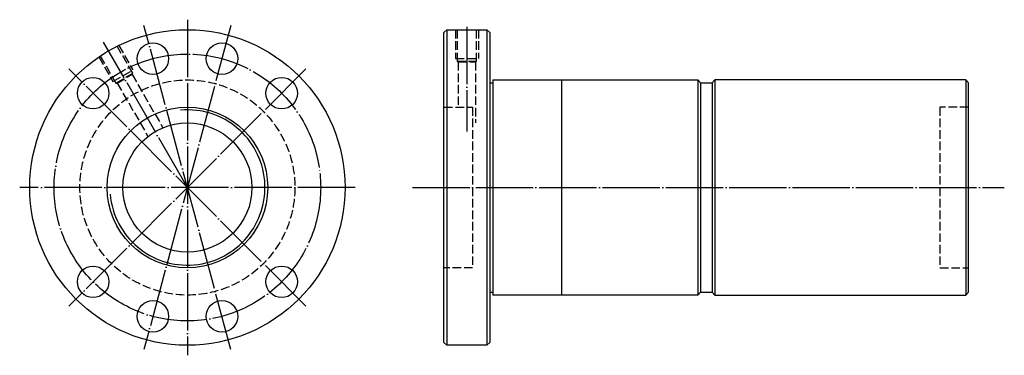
# Model space of a CAD drawing. Header units: millimetres. Extents: x -46 to 297, y 142 to 258.
import ezdxf

# ---------------------------------------------------------------- set-up
doc = ezdxf.new("R2010")
doc.units = ezdxf.units.MM
for name, pattern in [('CENTER', [22, 20, -1, 0, -1]), ('DASHED', [4, 3, -1]), ('THIN', [200000, 200000, 0])]:
    doc.linetypes.add(name, pattern=pattern)
doc.layers.add('NT', color=7, linetype='Continuous')

msp = doc.modelspace()

# ---------------------------------------------------------------- linework, layer by layer
at = {"layer": 'NT', "color": 3, "linetype": 'CENTER'}
for p, q in [((12.5, 258.5), (12.5, 141.5)), ((27.64, 256.51), (-2.64, 143.49)), ((27.64, 143.49), (-2.64, 256.51)), ((110, 256), (110, 219.5)), ((12.5, 200), (-16.75, 250.66)), ((53.87, 241.37), (-28.87, 158.63)), ((53.87, 158.63), (-28.87, 241.37)), ((71, 200), (-46, 200)), ((91, 200), (297.46, 200))]:
    msp.add_line(p, q, dxfattribs=at)
at = {"layer": 'NT', "color": 16, "linetype": 'Continuous'}
for p, q in [((102, 254), (103, 255)), ((103, 255), (117, 255)), ((103, 255), (103, 145)), ((117, 255), (118, 254)), ((117, 255), (117, 145)), ((102, 146), (102, 254)), ((118, 254), (118, 146)), ((119, 237.5), (119, 162.5)), ((119, 237.5), (190.5, 237.5)), ((143, 237.5), (143, 162.5)), ((190.5, 237.5), (191.5, 236.5)), ((190.5, 237.5), (190.5, 162.5)), ((196.5, 237.5), (195.5, 236.5)), ((284, 237.5), (196.5, 237.5)), ((196.5, 237.5), (196.5, 162.5)), ((284, 237.5), (284, 162.5)), ((284, 237.5), (285, 236.5)), ((118, 236.5), (119, 236.5)), ((191.5, 236.5), (191.5, 163.5)), ((191.5, 236.5), (195.5, 236.5)), ((195.5, 236.5), (195.5, 163.5)), ((285, 163.5), (285, 236.5)), ((118, 163.5), (119, 163.5)), ((190.5, 162.5), (119, 162.5)), ((191.5, 163.5), (190.5, 162.5)), ((191.5, 163.5), (195.5, 163.5)), ((195.5, 163.5), (196.5, 162.5)), ((196.5, 162.5), (284, 162.5)), ((284, 162.5), (285, 163.5)), ((103, 145), (102, 146)), ((117, 145), (103, 145)), ((118, 146), (117, 145))]:
    msp.add_line(p, q, dxfattribs=at)
at = {"layer": 'NT', "color": 1, "linetype": 'DASHED'}
for p, q in [((106, 255), (106, 245)), ((114, 255), (114, 245)), ((-11.46, 249.5), (-6.54, 240.97)), ((-18.39, 245.5), (-13.46, 236.97)), ((106, 245), (114, 245)), ((106.6, 244), (113.4, 244)), ((-13.46, 236.97), (-6.54, 240.97)), ((107, 243.77), (107, 228)), ((113, 243.77), (113, 222.5)), ((-12.44, 236.41), (-6.56, 239.81)), ((-6.79, 239.41), (3.95, 220.81)), ((-11.98, 236.41), (-1.25, 217.81)), ((102, 228), (112, 228)), ((112, 228), (112, 172)), ((285, 228), (275, 228)), ((275, 228), (275, 172)), ((112, 172), (102, 172)), ((275, 172), (285, 172))]:
    msp.add_line(p, q, dxfattribs=at)
for points in [[(106.6, 255), (106.6, 244), (107, 243.77), (113, 243.77), (113.4, 244), (113.4, 255)], [(-17.89, 245.84), (-12.44, 236.41), (-11.98, 236.41), (-6.79, 239.41), (-6.56, 239.81), (-12, 249.24)]]:
    msp.add_lwpolyline(points, dxfattribs=at)
at = {"layer": 'NT', "color": 16, "linetype": 'Continuous'}
for centre, radius in [((12.5, 200), 55), ((0.46, 244.92), 5.5), ((24.54, 244.92), 5.5), ((-20.38, 232.88), 5.5), ((45.38, 232.88), 5.5), ((12.5, 200), 28), ((12.5, 200), 22.5), ((-20.38, 167.12), 5.5), ((45.38, 167.12), 5.5), ((0.46, 155.08), 5.5), ((24.54, 155.08), 5.5)]:
    msp.add_circle(centre, radius, dxfattribs=at)
at = {"layer": 'NT', "color": 3, "linetype": 'CENTER'}
msp.add_circle((12.5, 200), 46.5, dxfattribs=at)
at = {"layer": 'NT', "color": 1, "linetype": 'DASHED'}
msp.add_circle((12.5, 200), 37.5, dxfattribs=at)
at = {"layer": 'NT', "color": 5, "linetype": 'THIN'}
msp.add_arc((12.5, 200), 27.06, 185, 95, dxfattribs=at)

doc.saveas('drawing.dxf')
